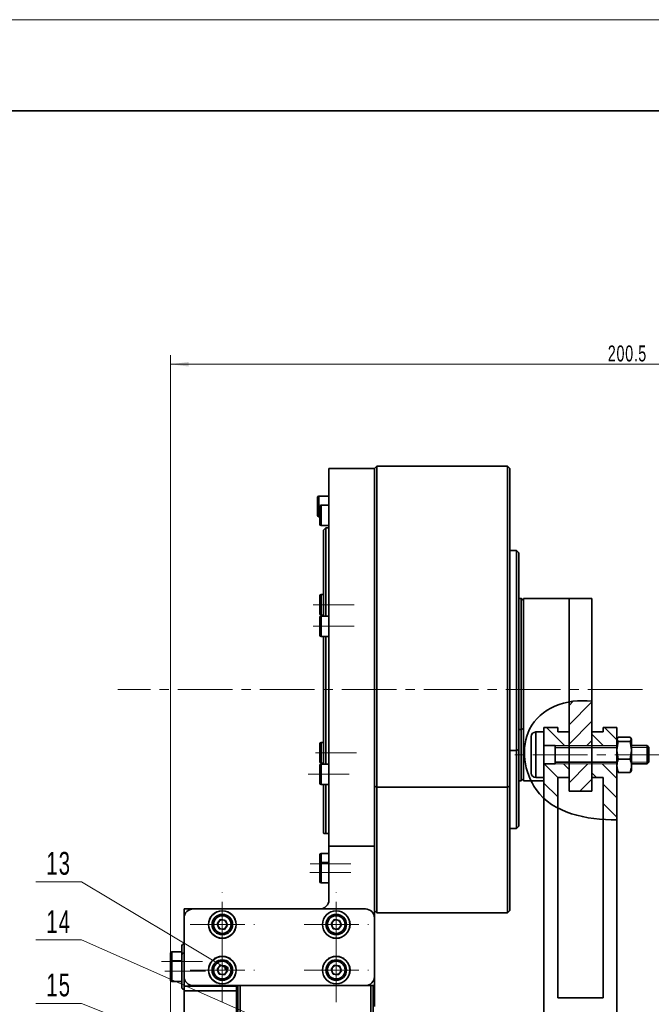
# Model space of a CAD drawing. Header units: millimetres. Extents: x -594 to 641, y -420 to 420.
# Tile 19 of 43: x -254 to -115, y 204 to 420. Entities that reach past the tile are written whole.
import ezdxf

# ---------------------------------------------------------------- set-up
doc = ezdxf.new("R2010")
doc.units = ezdxf.units.MM
doc.linetypes.add('点画线', pattern=[18, 12, -2, 2, -2])
doc.layers.get('0').update_dxf_attribs({"lineweight": 35})
for name, color, linetype, lineweight in [('中心线层', 1, '点画线', 18), ('剖面线层', 4, 'Continuous', 18), ('尺寸线层', 3, 'Continuous', 18), ('粗实线层', 7, 'Continuous', 35), ('细实线层', 7, 'Continuous', 18)]:
    doc.layers.add(name, color=color, linetype=linetype, lineweight=lineweight)
doc.styles.add('标准', font='txt', dxfattribs={"width": 0.667})
doc.dimstyles.new('GB_尺寸', dxfattribs={"dimtxt": 3.5, "dimasz": 4, "dimexe": 2, "dimexo": 0, "dimtad": 1, "dimdsep": 46, "dimtxsty": '标准', "dimblk": '_CAXARROW', "dimcen": 0, "dimdle": 6, "dimazin": 2, "dimtfac": 0.707107, "dimtdec": 3, "dimtmove": 2, "dimatfit": 3, "dimfxl": 0, "dimfrac": 2, "dimtolj": 1, "dimtzin": 0, "dimarcsym": 0})
pattern_1 = [(135, (0, 0), (-2.12132, -2.12132), [])]
pattern_2 = [(45, (0, 0), (-2.12132, 2.12132), [])]

# ---------------------------------------------------------------- blocks, each defined once
blk = doc.blocks.new('$CAXA_FRAME_13B17AC1$')
at = {"layer": '粗实线层'}
blk.add_line((574.5, 400.5), (-574.5, 400.5), dxfattribs=at)
at = {"layer": '细实线层'}
blk.add_line((594.5, 420.5), (-594.5, 420.5), dxfattribs=at)
blk = doc.blocks.new('*X34')
at = {"layer": '尺寸线层', "linetype": 'Continuous'}
for points in [[(-220.48, 344.91), (-216.48, 345.41), (-216.48, 344.41)], [(-19.88, 344.91), (-23.88, 345.41), (-23.88, 344.41)]]:
    blk.add_hatch(color=0, dxfattribs=at).paths.add_polyline_path(points, flags=0)
at = {"layer": '尺寸线层', "color": 0, "linetype": 'Continuous'}
for p, q in [((-220.48, 192.16), (-220.48, 346.91)), ((-19.88, 262.73), (-19.88, 346.91)), ((-220.48, 344.91), (-19.88, 344.91))]:
    blk.add_line(p, q, dxfattribs=at)
at = {"layer": '尺寸线层', "color": 0, "insert": (-120.18, 347.26), "char_height": 3.5, "width": 16.3339, "attachment_point": 5, "line_spacing_factor": 1.15057, "style": '标准'}
blk.add_mtext('\\T1.1;200.5', dxfattribs=at)
blk = doc.blocks.new('_CAXARROW')
blk.add_hatch(color=0).paths.add_polyline_path([(0, 0), (-1, 0.125), (-1, -0.125)], flags=0)
blk = doc.blocks.new('*X49')
at = {"layer": '细实线层', "lineweight": 18}
h = blk.add_hatch(color=0, dxfattribs=at)
edge = h.paths.add_edge_path(flags=0)
edge.add_arc((0, 0), 0.5, 0, 360)
at = {"layer": '细实线层', "color": 0}
for p, q in [((-31.84, 18.97), (-41.84, 18.97)), ((0, 0), (-31.84, 18.97))]:
    blk.add_line(p, q, dxfattribs=at)
at = {"layer": '细实线层', "color": 0, "lineweight": 18, "insert": (-36.84, 20.47), "char_height": 5, "width": 17, "attachment_point": 8, "line_spacing_factor": 1.15057, "style": '标准'}
blk.add_mtext('\\T1.1;13', dxfattribs=at)
blk = doc.blocks.new('*X50')
at = {"layer": '细实线层', "lineweight": 18}
h = blk.add_hatch(color=0, dxfattribs=at)
edge = h.paths.add_edge_path(flags=0)
edge.add_arc((0, 0), 0.5, 0, 360)
at = {"layer": '细实线层', "color": 0}
for p, q in [((-90.4, 39.85), (-100.4, 39.85)), ((0, 0), (-90.4, 39.85))]:
    blk.add_line(p, q, dxfattribs=at)
at = {"layer": '细实线层', "color": 0, "lineweight": 18, "insert": (-95.4, 41.35), "char_height": 5, "width": 17, "attachment_point": 8, "line_spacing_factor": 1.15057, "style": '标准'}
blk.add_mtext('\\T1.1;14', dxfattribs=at)
blk = doc.blocks.new('*X51')
at = {"layer": '细实线层', "lineweight": 18}
h = blk.add_hatch(color=0, dxfattribs=at)
edge = h.paths.add_edge_path(flags=0)
edge.add_arc((0, 0), 0.5, 0, 360)
at = {"layer": '细实线层', "color": 0}
for p, q in [((-70.28, 27.79), (-80.28, 27.79)), ((0, 0), (-70.28, 27.79))]:
    blk.add_line(p, q, dxfattribs=at)
at = {"layer": '细实线层', "color": 0, "lineweight": 18, "insert": (-75.28, 29.29), "char_height": 5, "width": 17, "attachment_point": 8, "line_spacing_factor": 1.15057, "style": '标准'}
blk.add_mtext('\\T1.1;15', dxfattribs=at)

msp = doc.modelspace()

# ---------------------------------------------------------------- hatches: boundary and pattern name
at = {"layer": '剖面线层'}
h = msp.add_hatch(dxfattribs=at)
h.set_pattern_fill('无图案', color=256, scale=3, angle=45, style=0, pattern_type=0)
h.set_pattern_definition(pattern_2)
edge = h.paths.add_edge_path(flags=0)
edge.add_line((-132.985, 261.238), (-132.985, 264.238))
edge.add_line((-132.985, 264.238), (-132.985, 270.848))
edge.add_spline(control_points=[(-132.985, 270.848), (-131.347, 271.141), (-129.65, 271.162), (-127.985, 270.965)], knot_values=[0, 0, 0, 0, 5.0194532, 5.0194532, 5.0194532, 5.0194532], weights=[1, 1, 1, 1], degree=3, periodic=0)
edge.add_line((-127.985, 270.965), (-127.985, 264.238))
edge.add_line((-127.985, 264.238), (-127.985, 261.238))
edge.add_line((-127.985, 261.238), (-132.985, 261.238))
h = msp.add_hatch(dxfattribs=at)
h.set_pattern_fill('无图案', color=256, scale=3, angle=135, style=0, pattern_type=0)
h.set_pattern_definition(pattern_1)
edge = h.paths.add_edge_path(flags=0)
edge.add_line((-138.485, 254.238), (-138.485, 257.238))
edge.add_line((-138.485, 257.238), (-136.056, 257.238))
edge.add_line((-136.056, 257.238), (-132.985, 257.238))
edge.add_line((-132.985, 257.238), (-132.985, 254.238))
edge.add_line((-132.985, 254.238), (-135.485, 254.238))
edge.add_line((-135.485, 254.238), (-135.485, 247.569))
edge.add_spline(control_points=[(-135.485, 247.569), (-136.578, 248.149), (-137.588, 248.842), (-138.485, 249.663)], knot_values=[0, 0, 0, 0, 3.6685867, 3.6685867, 3.6685867, 3.6685867], weights=[1, 1, 1, 1], degree=3, periodic=0)
edge.add_line((-138.485, 249.663), (-138.485, 253.547))
edge.add_line((-138.485, 253.547), (-138.485, 254.238))
h.paths.add_polyline_path([(-138.485, 261.238), (-138.485, 264.238), (-138.485, 265.238), (-135.485, 265.238), (-135.485, 264.238), (-132.985, 264.238), (-132.985, 261.238), (-136.056, 261.238)], flags=0)
h = msp.add_hatch(dxfattribs=at)
h.set_pattern_fill('无图案', color=256, scale=3, angle=135, style=0, pattern_type=0)
h.set_pattern_definition(pattern_1)
h.paths.add_polyline_path([(-127.985, 261.238), (-127.985, 264.238), (-125.485, 264.238), (-125.485, 265.238), (-122.485, 265.238), (-122.485, 262.633), (-122.485, 261.238)], flags=0)
edge = h.paths.add_edge_path(flags=0)
edge.add_line((-127.985, 254.238), (-127.985, 257.238))
edge.add_line((-127.985, 257.238), (-122.485, 257.238))
edge.add_line((-122.485, 257.238), (-122.485, 256.802))
edge.add_line((-122.485, 256.802), (-122.485, 255.844))
edge.add_line((-122.485, 255.844), (-122.485, 244.994))
edge.add_spline(control_points=[(-122.485, 244.994), (-123.477, 244.977), (-124.481, 244.995), (-125.485, 245.056)], knot_values=[0, 0, 0, 0, 3.0014128, 3.0014128, 3.0014128, 3.0014128], weights=[1, 1, 1, 1], degree=3, periodic=0)
edge.add_line((-125.485, 245.056), (-125.485, 254.238))
edge.add_line((-125.485, 254.238), (-127.985, 254.238))
h = msp.add_hatch(dxfattribs=at)
h.set_pattern_fill('无图案', color=256, scale=3, angle=45, style=0, pattern_type=0)
h.set_pattern_definition(pattern_2)
h.paths.add_polyline_path([(-132.985, 254.238), (-132.985, 257.238), (-127.985, 257.238), (-127.985, 254.238), (-127.985, 253.547), (-127.985, 251.548), (-127.985, 251.238), (-132.985, 251.238), (-132.985, 251.548), (-132.985, 253.547)], flags=0)

# ---------------------------------------------------------------- linework, layer by layer
at = {"layer": '中心线层'}
for p, q in [((-180.156, 292.147), (-189.14, 292.147)), ((-180.175, 287.416), (-189.159, 287.416)), ((-116.86, 273.547), (-231.994, 273.547)), ((-179.662, 259.678), (-188.645, 259.678)), ((-110.916, 259.238), (-145.985, 259.238)), ((-181.273, 254.947), (-190.256, 254.947)), ((-180.912, 233.374), (-189.895, 233.374)), ((-180.855, 235.311), (-189.838, 235.311)), ((-209.085, 214.942), (-209.085, 229.057)), ((-184.085, 214.942), (-184.085, 229.057)), ((-216.143, 221.999), (-202.027, 221.999)), ((-191.143, 221.999), (-177.027, 221.999)), ((-209.085, 204.942), (-209.085, 219.057)), ((-184.085, 204.942), (-184.085, 219.057)), ((-213.425, 213.914), (-222.408, 213.914)), ((-212.743, 211.755), (-221.726, 211.755)), ((-216.143, 211.999), (-202.027, 211.999)), ((-191.143, 211.999), (-177.027, 211.999))]:
    msp.add_line(p, q, dxfattribs=at)
at = {"layer": '粗实线层'}
for p, q in [((-175.685, 322.047), (-185.685, 322.047)), ((-185.685, 322.047), (-185.685, 239.208)), ((-175.185, 322.547), (-175.685, 322.047)), ((-175.685, 322.047), (-175.685, 252.321)), ((-175.685, 322.047), (-175.685, 239.208)), ((-146.485, 322.547), (-175.185, 322.547)), ((-175.185, 322.547), (-175.185, 252.103)), ((-145.985, 322.047), (-146.485, 322.547)), ((-146.485, 322.547), (-146.485, 252.103)), ((-145.985, 322.047), (-145.985, 252.321)), ((-188.185, 311.783), (-188.185, 315.658)), ((-185.685, 315.97), (-187.872, 315.97)), ((-187.872, 315.97), (-187.872, 311.47)), ((-187.685, 309.823), (-187.685, 313.698)), ((-185.685, 314.011), (-187.372, 314.011)), ((-187.372, 314.011), (-187.372, 309.511)), ((-187.872, 311.47), (-187.685, 311.47)), ((-187.372, 309.511), (-185.685, 309.511)), ((-186.385, 309.047), (-186.885, 308.547)), ((-185.685, 309.047), (-186.385, 309.047)), ((-186.385, 289.666), (-186.385, 309.047)), ((-186.885, 289.666), (-186.885, 308.547)), ((-144.485, 304.047), (-145.985, 304.047)), ((-143.985, 303.547), (-144.485, 304.047)), ((-144.485, 304.047), (-144.485, 260.199)), ((-143.985, 303.547), (-143.985, 260.418)), ((-187.685, 290.21), (-187.685, 294.085)), ((-186.885, 294.397), (-187.372, 294.397)), ((-187.372, 294.397), (-187.372, 289.897)), ((-143.485, 293.547), (-143.985, 293.547)), ((-142.985, 293.047), (-143.485, 293.547)), ((-143.485, 293.547), (-143.485, 264.794)), ((-127.985, 293.547), (-142.985, 293.547)), ((-142.985, 273.192), (-142.985, 293.547)), ((-132.985, 293.547), (-132.985, 253.547)), ((-132.985, 273.192), (-132.985, 293.547)), ((-127.985, 293.547), (-127.985, 253.547)), ((-187.372, 289.897), (-186.885, 289.897)), ((-185.685, 289.666), (-187.372, 289.666)), ((-187.372, 289.666), (-187.372, 285.166)), ((-187.685, 285.479), (-187.685, 289.354)), ((-187.372, 285.166), (-185.685, 285.166)), ((-186.885, 257.197), (-186.885, 285.166)), ((-186.385, 257.197), (-186.385, 285.166)), ((-142.985, 253.547), (-142.985, 273.192)), ((-132.985, 253.547), (-132.985, 273.192)), ((-143.985, 264.794), (-143.485, 264.794)), ((-143.485, 264.794), (-142.985, 265.013)), ((-143.485, 253.547), (-143.485, 264.794)), ((-138.485, 264.238), (-140.29, 264.238)), ((-140.29, 264.238), (-140.29, 259.238)), ((-138.485, 265.238), (-138.485, 175.444)), ((-135.485, 265.238), (-138.485, 265.238)), ((-135.485, 264.238), (-135.485, 265.238)), ((-132.985, 264.238), (-135.485, 264.238)), ((-125.485, 264.238), (-127.985, 264.238)), ((-122.485, 265.238), (-125.485, 265.238)), ((-125.485, 264.238), (-125.485, 265.238)), ((-122.485, 265.238), (-122.485, 260.224)), ((-187.685, 257.741), (-187.685, 261.616)), ((-186.885, 261.928), (-187.372, 261.928)), ((-187.372, 261.928), (-187.372, 257.428)), ((-141.29, 263.238), (-141.29, 259.238)), ((-122.172, 262.14), (-122.485, 262.633)), ((-122.172, 263.125), (-119.597, 263.125)), ((-122.172, 262.14), (-119.597, 262.14)), ((-119.597, 262.14), (-119.285, 262.633)), ((-119.285, 260.197), (-119.285, 262.633)), ((-145.985, 260.199), (-144.485, 260.199)), ((-144.485, 260.199), (-143.985, 260.418)), ((-144.485, 243.047), (-144.485, 260.199)), ((-143.985, 243.547), (-143.985, 260.418)), ((-141.29, 255.238), (-141.29, 259.238)), ((-140.29, 254.238), (-140.29, 259.238)), ((-136.056, 261.238), (-138.485, 261.238)), ((-136.056, 261.238), (-136.056, 259.238)), ((-122.485, 260.859), (-136.056, 260.859)), ((-136.056, 257.238), (-136.056, 259.238)), ((-122.485, 260.224), (-122.485, 175.444)), ((-122.172, 258.253), (-122.485, 260.197)), ((-119.597, 258.253), (-119.285, 260.197)), ((-115.864, 261.238), (-119.285, 261.238)), ((-119.285, 256.802), (-119.285, 260.197)), ((-115.485, 260.859), (-115.864, 261.238)), ((-115.864, 260.287), (-115.864, 261.238)), ((-115.864, 257.238), (-115.864, 260.287)), ((-115.485, 257.617), (-115.485, 260.859)), ((-187.372, 257.428), (-186.885, 257.428)), ((-185.685, 257.197), (-187.372, 257.197)), ((-187.372, 257.197), (-187.372, 252.697)), ((-136.056, 257.238), (-138.485, 257.238)), ((-122.485, 257.617), (-136.056, 257.617)), ((-122.172, 258.253), (-119.597, 258.253)), ((-119.285, 257.238), (-115.864, 257.238)), ((-115.864, 257.238), (-115.485, 257.617)), ((-187.685, 253.01), (-187.685, 256.885)), ((-122.172, 255.351), (-119.597, 255.351)), ((-119.285, 256.802), (-119.285, 255.739)), ((-143.985, 253.547), (-143.485, 253.547)), ((-143.485, 253.547), (-142.985, 254.047)), ((-142.985, 253.547), (-138.485, 253.547)), ((-138.485, 254.238), (-140.29, 254.238)), ((-135.485, 254.238), (-135.485, 205.931)), ((-132.985, 254.238), (-135.485, 254.238)), ((-132.985, 253.547), (-132.985, 251.548)), ((-127.985, 254.238), (-125.485, 254.238)), ((-127.985, 253.547), (-127.985, 251.548)), ((-125.485, 205.931), (-125.485, 254.238)), ((-187.372, 252.697), (-185.685, 252.697)), ((-186.885, 242.011), (-186.885, 252.697)), ((-186.385, 241.975), (-186.385, 252.697)), ((-175.685, 252.321), (-175.185, 252.103)), ((-175.685, 239.208), (-175.685, 252.321)), ((-175.185, 252.103), (-146.485, 252.103)), ((-175.185, 224.547), (-175.185, 252.103)), ((-146.485, 252.103), (-145.985, 252.321)), ((-146.485, 224.547), (-146.485, 252.103)), ((-145.985, 225.047), (-145.985, 252.321)), ((-132.985, 251.548), (-132.985, 251.238)), ((-132.985, 251.238), (-127.985, 251.238)), ((-127.985, 251.548), (-127.985, 251.238)), ((-185.685, 241.975), (-186.385, 241.975)), ((-145.985, 243.047), (-144.485, 243.047)), ((-144.485, 243.047), (-143.985, 243.547)), ((-175.685, 239.208), (-185.685, 239.208)), ((-185.685, 239.208), (-185.685, 227.41)), ((-175.685, 223.41), (-175.685, 239.208)), ((-187.685, 235.333), (-187.685, 237.271)), ((-185.685, 237.583), (-187.372, 237.583)), ((-187.372, 237.583), (-187.372, 235.624)), ((-185.685, 235.624), (-187.372, 235.624)), ((-187.372, 235.624), (-187.372, 231.124)), ((-187.685, 231.436), (-187.685, 235.311)), ((-187.372, 231.124), (-185.685, 231.124)), ((-215.485, 225.41), (-217.485, 225.41)), ((-217.485, 225.41), (-217.485, 223.41)), ((-177.685, 225.41), (-215.485, 225.41)), ((-175.685, 225.047), (-175.185, 224.547)), ((-146.485, 224.547), (-145.985, 225.047)), ((-217.485, 223.41), (-217.485, 210.589)), ((-210.229, 222.151), (-209.526, 223.067)), ((-209.526, 223.067), (-208.381, 222.915)), ((-208.381, 222.915), (-207.94, 221.848)), ((-185.229, 222.151), (-184.526, 223.067)), ((-184.526, 223.067), (-183.381, 222.915)), ((-183.381, 222.915), (-182.94, 221.848)), ((-175.685, 210.589), (-175.685, 223.41)), ((-175.185, 224.547), (-146.485, 224.547)), ((-209.789, 221.084), (-210.229, 222.151)), ((-208.644, 220.932), (-209.789, 221.084)), ((-207.94, 221.848), (-208.644, 220.932)), ((-184.789, 221.084), (-185.229, 222.151)), ((-183.644, 220.932), (-184.789, 221.084)), ((-182.94, 221.848), (-183.644, 220.932)), ((-217.985, 215.255), (-217.985, 217.225)), ((-220.485, 213.725), (-220.485, 215.662)), ((-217.985, 215.975), (-220.172, 215.975)), ((-220.172, 215.975), (-220.172, 214.005)), ((-217.985, 214.005), (-220.172, 214.005)), ((-220.172, 214.005), (-220.172, 209.505)), ((-217.985, 208.255), (-217.985, 215.255)), ((-220.485, 209.818), (-220.485, 213.693)), ((-210.229, 212.151), (-209.526, 213.067)), ((-209.789, 211.084), (-210.229, 212.151)), ((-209.526, 213.067), (-208.381, 212.915)), ((-207.94, 211.848), (-208.644, 210.932)), ((-208.381, 212.915), (-207.94, 211.848)), ((-185.229, 212.151), (-184.526, 213.067)), ((-184.789, 211.084), (-185.229, 212.151)), ((-184.526, 213.067), (-183.381, 212.915)), ((-182.94, 211.848), (-183.644, 210.932)), ((-183.381, 212.915), (-182.94, 211.848)), ((-217.485, 210.589), (-217.485, 208.503)), ((-208.644, 210.932), (-209.789, 211.084)), ((-183.644, 210.932), (-184.789, 211.084)), ((-175.685, 208.589), (-175.685, 210.589)), ((-220.172, 209.505), (-217.985, 209.505)), ((-217.485, 208.503), (-205.985, 208.503)), ((-217.485, 207.454), (-217.485, 208.503)), ((-217.485, 139.208), (-217.485, 207.454)), ((-205.985, 207.454), (-217.485, 207.454)), ((-215.485, 208.589), (-177.685, 208.589)), ((-205.985, 208.589), (-205.985, 208.503)), ((-205.985, 208.503), (-205.985, 207.454)), ((-205.985, 139.208), (-205.985, 207.454)), ((-205.685, 208.589), (-205.685, 152.308)), ((-205.185, 208.589), (-205.185, 152.089)), ((-175.685, 208.589), (-177.685, 208.589)), ((-176.485, 208.589), (-176.485, 152.089)), ((-175.985, 208.589), (-175.985, 152.308)), ((-175.685, 204.047), (-175.685, 208.589)), ((-135.485, 205.931), (-125.485, 205.931))]:
    msp.add_line(p, q, dxfattribs=at)
for centre, radius in [((-209.085, 221.999), 3.025), ((-209.085, 221.999), 3), ((-184.085, 221.999), 3.025), ((-184.085, 221.999), 3), ((-209.085, 221.999), 2.25), ((-209.085, 221.999), 1.938), ((-184.085, 221.999), 2.25), ((-184.085, 221.999), 1.938), ((-209.085, 211.999), 3.025), ((-209.085, 211.999), 3), ((-209.085, 211.999), 2.25), ((-209.085, 211.999), 1.938), ((-184.085, 211.999), 3.025), ((-184.085, 211.999), 3), ((-184.085, 211.999), 2.25), ((-184.085, 211.999), 1.938)]:
    msp.add_circle(centre, radius, dxfattribs=at)
for centre, radius, start, end in [((-187.872, 315.658), 0.312, 90, 180), ((-187.372, 313.698), 0.312, 90, 180), ((-187.872, 311.783), 0.312, 180, 270), ((-187.372, 309.823), 0.312, 180, 270), ((-187.372, 294.085), 0.312, 90, 180), ((-187.372, 290.21), 0.312, 180, 270), ((-187.372, 289.354), 0.312, 90, 180), ((-187.372, 285.479), 0.312, 180, 270), ((-140.29, 263.238), 1, 90, 180), ((-187.372, 261.616), 0.312, 90, 180), ((-187.372, 257.741), 0.312, 180, 270), ((-187.372, 256.885), 0.312, 90, 180), ((-140.29, 255.238), 1, 180, 270), ((-187.372, 253.01), 0.312, 180, 270), ((-187.372, 237.271), 0.312, 90, 180), ((-187.372, 235.311), 0.313, 90, 180), ((-187.372, 231.436), 0.312, 180, 270), ((-187.685, 227.41), 2, 270, 0), ((-215.485, 223.41), 2, 90, 180), ((-177.685, 223.41), 2, 0, 90), ((-209.085, 221.999), 1, 142.44828, 202.44828), ((-209.085, 221.999), 1, 82.44828, 142.44828), ((-209.085, 221.999), 1, 22.44828, 82.44828), ((-184.085, 221.999), 1, 142.44828, 202.44828), ((-184.085, 221.999), 1, 82.44828, 142.44828), ((-184.085, 221.999), 1, 22.44828, 82.44828), ((-209.085, 221.999), 1, 202.44828, 262.44828), ((-209.085, 221.999), 1, 262.44828, 322.44828), ((-209.085, 221.999), 1, 322.44828, 22.44828), ((-184.085, 221.999), 1, 202.44828, 262.44828), ((-184.085, 221.999), 1, 262.44828, 322.44828), ((-184.085, 221.999), 1, 322.44828, 22.44828), ((-217.485, 217.225), 0.5, 90, 180), ((-220.172, 215.662), 0.312, 90, 180), ((-220.172, 213.693), 0.312, 90, 180), ((-217.485, 215.255), 0.5, 90, 180), ((-209.085, 211.999), 1, 142.44828, 202.44828), ((-209.085, 211.999), 1, 82.44828, 142.44828), ((-209.085, 211.999), 1, 22.44828, 82.44828), ((-209.085, 211.999), 1, 322.44828, 22.44828), ((-184.085, 211.999), 1, 142.44828, 202.44828), ((-184.085, 211.999), 1, 82.44828, 142.44828), ((-184.085, 211.999), 1, 22.44828, 82.44828), ((-184.085, 211.999), 1, 322.44828, 22.44828), ((-220.172, 209.818), 0.312, 180, 270), ((-215.485, 210.589), 2, 180, 270), ((-209.085, 211.999), 1, 202.44828, 262.44828), ((-209.085, 211.999), 1, 262.44828, 322.44828), ((-184.085, 211.999), 1, 202.44828, 262.44828), ((-184.085, 211.999), 1, 262.44828, 322.44828), ((-177.685, 210.589), 2, 270, 0), ((-217.485, 208.255), 0.5, 180, 270)]:
    msp.add_arc(centre, radius, start, end, dxfattribs=at)
for points, knots in [([(-127.985, 270.965), (-130.746, 271.292), (-136.22, 270.766), (-144.151, 263.993), (-141.686, 247.486), (-129.199, 244.878), (-122.485, 244.994)], [0, 0, 0, 0, 8.3640287, 16.0713284, 29.8890997, 49.298333, 49.298333, 49.298333, 49.298333]), ([(-122.485, 262.633), (-122.484, 262.644), (-122.48, 262.811), (-122.32, 262.974), (-122.172, 263.125)], [0, 0, 0, 0, 0.0417286, 0.59464286, 0.59464286, 0.59464286, 0.59464286]), ([(-122.485, 260.197), (-122.484, 260.243), (-122.48, 260.899), (-122.32, 261.542), (-122.172, 262.14)], [0, 0, 0, 0, 0.1384411, 1.9728193, 1.9728193, 1.9728193, 1.9728193]), ([(-119.285, 262.633), (-119.285, 262.644), (-119.29, 262.811), (-119.449, 262.974), (-119.597, 263.125)], [0, 0, 0, 0, 0.0417286, 0.59464286, 0.59464286, 0.59464286, 0.59464286]), ([(-119.285, 260.197), (-119.285, 260.243), (-119.29, 260.899), (-119.449, 261.542), (-119.597, 262.14)], [0, 0, 0, 0, 0.1384411, 1.9728193, 1.9728193, 1.9728193, 1.9728193]), ([(-122.485, 256.802), (-122.48, 256.934), (-122.463, 257.425), (-122.295, 257.904), (-122.172, 258.253)], [0, 0, 0, 0, 0.4007983, 1.4919886, 1.4919886, 1.4919886, 1.4919886]), ([(-119.285, 256.802), (-119.289, 256.934), (-119.307, 257.425), (-119.475, 257.904), (-119.597, 258.253)], [0, 0, 0, 0, 0.4007983, 1.4919886, 1.4919886, 1.4919886, 1.4919886]), ([(-122.172, 255.351), (-122.219, 255.473), (-122.403, 255.946), (-122.45, 256.438), (-122.485, 256.802)], [0, 0, 0, 0, 0.3839, 1.4905767, 1.4905767, 1.4905767, 1.4905767]), ([(-122.485, 255.844), (-122.484, 255.832), (-122.48, 255.666), (-122.32, 255.503), (-122.172, 255.351)], [0, 0, 0, 0, 0.0417286, 0.59464286, 0.59464286, 0.59464286, 0.59464286]), ([(-119.597, 255.351), (-119.55, 255.473), (-119.367, 255.946), (-119.32, 256.438), (-119.285, 256.802)], [0, 0, 0, 0, 0.3839, 1.4905767, 1.4905767, 1.4905767, 1.4905767]), ([(-119.285, 255.844), (-119.285, 255.832), (-119.29, 255.666), (-119.449, 255.503), (-119.597, 255.351)], [0, 0, 0, 0, 0.0417286, 0.59464286, 0.59464286, 0.59464286, 0.59464286]), ([(-186.885, 242.011), (-186.793, 242.005), (-186.629, 241.993), (-186.46, 241.981), (-186.385, 241.975)], [0, 0, 0, 0, 0.2790255, 0.50128185, 0.50128185, 0.50128185, 0.50128185])]:
    msp.add_open_spline(points, degree=3, knots=knots, dxfattribs=at)
at = {"layer": '细实线层'}
for p, q in [((-122.485, 261.238), (-136.056, 261.238)), ((-115.485, 260.859), (-119.285, 260.859)), ((-122.485, 257.238), (-136.056, 257.238)), ((-115.485, 257.617), (-119.285, 257.617))]:
    msp.add_line(p, q, dxfattribs=at)

# ---------------------------------------------------------------- block references
at = {"layer": '粗实线层'}
msp.add_blockref('$CAXA_FRAME_13B17AC1$', (0, 0), dxfattribs=at)
at = {"layer": '细实线层'}
for name, p in [('*X49', (-208.161, 212.381)), ('*X50', (-149.597, 178.766)), ('*X51', (-169.717, 176.883))]:
    msp.add_blockref(name, p, dxfattribs=at)

# ---------------------------------------------------------------- dimensions: what is measured, and where the dimension line sits
at = {"layer": '尺寸线层'}
dim = msp.add_linear_dim(base=(-19.877, 344.907), p1=(-220.485, 192.159), p2=(-19.877, 262.73), text='200.5', dimstyle='GB_尺寸', override={"dimscale": 1, "dimsah": 1, "dimtfac": 1, "dimtfill": 1, "dimtzin": 0}, dxfattribs=at)
dim.commit()
dim.dimension.update_dxf_attribs({"geometry": '*X34', "text_midpoint": (-120.181, 347.264)})

doc.saveas('drawing.dxf')
